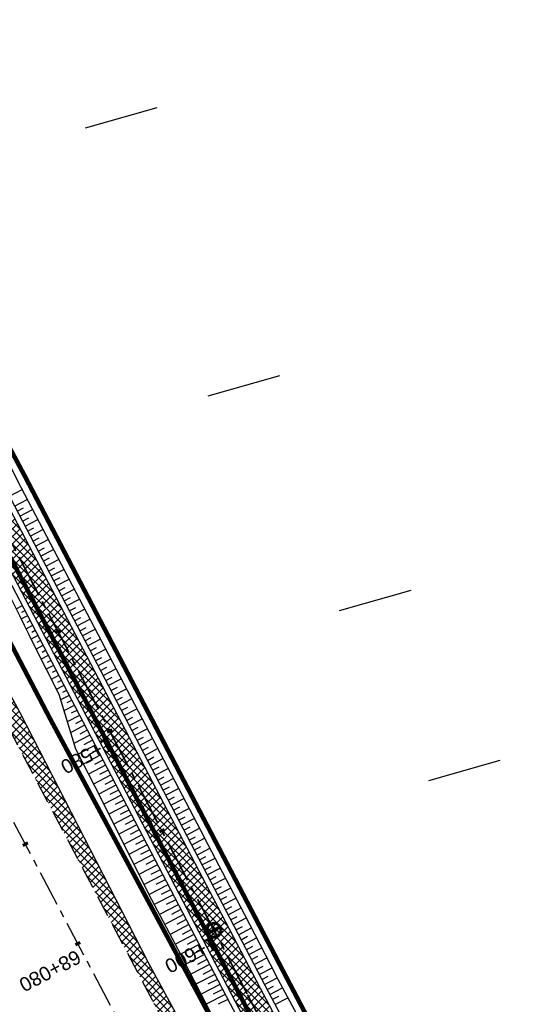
# Model space of a CAD drawing. Header units: metres. Extents: x 7529682 to 7533751, y 5721195 to 5727842.
# Tile 168 of 210: x 7530448 to 7530492, y 5726377 to 5726465. Entities that reach past the tile are written whole.
import ezdxf

# ---------------------------------------------------------------- set-up
doc = ezdxf.new("R2010")
doc.units = ezdxf.units.M
for name, pattern in [('817-dzialki-09-05-04$0$HIDDEN', [0.375, 0.25, -0.125]), ('ACAD_ISO05W100', [33, 24, -3, 0, -3, 0, -3]), ('CENTER', [50.8, 31.75, -6.35, 6.35, -6.35]), ('CENTER2', [28.575, 19.05, -3.175, 3.175, -3.175]), ('HIDDEN', [9.525, 6.35, -3.175])]:
    doc.linetypes.add(name, pattern=pattern)
for name, color, linetype in [('C-DROGI-SYTUACJA', 7, 'Continuous'), ('C-DROGI-SYTUACJA-ETYKIETY', 7, 'Continuous'), ('D-hatch-pobocza', 131, 'Continuous'), ('D-pobocza', 60, 'Continuous'), ('D-rowy', 160, 'Continuous'), ('D-skarpa', 2, 'Continuous'), ('D-skarpa-kreskowanie', 2, 'Continuous')]:
    doc.layers.add(name, color=color, linetype=linetype)
for name, color, linetype, lineweight, true_color in [('D-ewidencja-numery', 7, 'Continuous', 50, 0x40ff00), ('D-hatch-ciag-pieszo-rowerowy', 7, 'Continuous', 13, 0xff9f80), ('D-LR-etap-III', 7, '817-dzialki-09-05-04$0$HIDDEN', 50, 0x00008f), ('D-podzialy-dzialek-Kobior', 7, 'Continuous', 30, 0xff0040)]:
    doc.layers.add(name, color=color, linetype=linetype, lineweight=lineweight, true_color=true_color)
for name, color, linetype, lineweight in [('D-krawędzie', 3, 'Continuous', 30), ('D-obrzeża', 2, 'Continuous', 30), ('D-oś', 10, 'CENTER', 30), ('D-pas-drogowy', 7, 'ACAD_ISO05W100', 50)]:
    doc.layers.add(name, color=color, linetype=linetype, lineweight=lineweight)
doc.layers.add('poprzeczki', color=7, linetype='Continuous', true_color=0x0000c7)
doc.styles.get("Standard").update_dxf_attribs({"font": 'arial.ttf'})
pattern_1 = [(45, (0, 0), (-0.33675960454, 0.33675960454), []), (135, (0, 0), (-0.33675960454, -0.33675960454), [])]

# ---------------------------------------------------------------- blocks, each defined once
blk = doc.blocks.new('AeccTickLine')
at = {"color": 0, "linetype": 'ByBlock', "lineweight": -2}
blk.add_line((0, 1), (0, -1), dxfattribs=at)
blk = doc.blocks.new('kilometraz')
at = {"linetype": 'ByBlock', "lineweight": -2}
blk.add_hatch(color=0, dxfattribs=at).paths.add_polyline_path([(0, -0.28125, 0.41421356), (0.28125, 0, 0.41421356), (0, 0.28125)])
at = {"color": 0, "linetype": 'ByBlock', "lineweight": -2}
blk.add_line((0, 0.28125), (0, -0.28125), dxfattribs=at)
blk.add_circle((0, 0), 0.28125, dxfattribs=at)

msp = doc.modelspace()

# ---------------------------------------------------------------- hatches: boundary and pattern name
at = {"layer": 'D-hatch-ciag-pieszo-rowerowy'}
h = msp.add_hatch(dxfattribs=at)
h.set_pattern_fill('ANSI37', color=256, scale=0.15, style=0)
h.set_pattern_definition(pattern_1)
h.paths.add_polyline_path([(7530404.057, 5726502.584), (7530380.911, 5726546.861), (7530371.746, 5726564.106), (7530368.841, 5726564.244), (7530378.7, 5726545.696), (7530401.842, 5726501.425), (7530423.333, 5726460.444), (7530443.712, 5726421.565), (7530466.681, 5726377.574), (7530482.337, 5726347.963), (7530485.291, 5726347.724), (7530468.894, 5726378.737), (7530445.927, 5726422.724), (7530425.547, 5726461.605)])
at = {"layer": 'D-hatch-pobocza'}
h = msp.add_hatch(dxfattribs=at)
h.set_pattern_fill('ANSI37', color=256, scale=0.15, style=0)
h.set_pattern_definition(pattern_1)
h.paths.add_polyline_path([(7530484.05, 5726334.34), (7530471.92, 5726357.11), (7530458.95, 5726381.07), (7530447.57, 5726403.23), (7530435.55, 5726425.46), (7530424.34, 5726446.96), (7530408.22, 5726477.68), (7530396.72, 5726499.26), (7530381.74, 5726527.87), (7530371.44, 5726547.5), (7530359.58, 5726569.81), (7530349.42, 5726588.72), (7530332.29, 5726621.37), (7530323.72, 5726638.05), (7530306.54, 5726670.82), (7530298.56, 5726686.33), (7530287.26, 5726707.54), (7530284.291, 5726713.261), (7530282.67, 5726712.404), (7530284.501, 5726708.94), (7530291.376, 5726695.94), (7530296.046, 5726687.107), (7530304.464, 5726671.187), (7530316.604, 5726648.181), (7530333.058, 5726617.014), (7530350.004, 5726585.006), (7530367.258, 5726552.316), (7530385.763, 5726517.235), (7530404.054, 5726482.546), (7530421.087, 5726450.182), (7530442.442, 5726409.661), (7530463.421, 5726369.85), (7530489.269, 5726320.828), (7530506.412, 5726288.291), (7530524.315, 5726254.784), (7530540.549, 5726224.891), (7530548.273, 5726210.669), (7530551.697, 5726207.035), (7530543.21, 5726222.9), (7530538.34, 5726232.11), (7530533.7, 5726240.35), (7530511.95, 5726280.97), (7530499.24, 5726305.31)])

# ---------------------------------------------------------------- linework, layer by layer
at = {"layer": 'C-DROGI-SYTUACJA', "color": 10, "linetype": 'CENTER2', "lineweight": 35, "ltscale": 0.2}
msp.add_lwpolyline([(7530402.949, 5726502.005), (7530424.44, 5726461.025), (7530444.82, 5726422.144), (7530467.787, 5726378.156), (7530487.261, 5726341.324), (7530506.418, 5726305.122), (7530526.989, 5726265.744)], dxfattribs=at)
at = {"layer": 'D-ewidencja-numery', "color": 12, "ltscale": 15, "true_color": 0xc70000}
msp.add_lwpolyline([(7530406.018, 5726503.606), (7530427.465, 5726462.62), (7530447.928, 5726424.388), (7530471.127, 5726379.921), (7530490.501, 5726343.033), (7530509.499, 5726306.733), (7530529.89, 5726267.244), (7530543.852, 5726238.99), (7530554.809, 5726218.944), (7530559.027, 5726212.223), (7530563.061, 5726206.41), (7530566.934, 5726200.464), (7530569.771, 5726194.902), (7530571.473, 5726191.282), (7530572.839, 5726188.025), (7530575.295, 5726182.035), (7530579.737, 5726173.306), (7530583.3, 5726167.41), (7530583.3, 5726167.41), (7530583.3, 5726167.41)], dxfattribs=at)
at = {"layer": 'D-krawędzie', "linetype": 'HIDDEN', "ltscale": 0.3}
msp.add_lwpolyline([(7530276.009, 5726725.598), (7530279.7, 5726718.02), (7530284.501, 5726708.94), (7530291.376, 5726695.94), (7530296.046, 5726687.107), (7530304.464, 5726671.187), (7530316.604, 5726648.181), (7530333.058, 5726617.014), (7530350.004, 5726585.006), (7530367.258, 5726552.316), (7530385.763, 5726517.235), (7530404.054, 5726482.546), (7530421.087, 5726450.182), (7530442.442, 5726409.661), (7530463.421, 5726369.85), (7530489.269, 5726320.828), (7530506.412, 5726288.291), (7530524.315, 5726254.784), (7530540.549, 5726224.891), (7530548.24, 5726210.73)], dxfattribs=at)
at = {"layer": 'D-LR-etap-III', "ltscale": 10, "flags": 128}
msp.add_lwpolyline([(7531750.474, 5723895.103, 0.4, 0.4, 0), (7531750.505, 5723895.13, 0.4, 0.4, 0), (7531682.71, 5724022.92, 0.4, 0.4, 0), (7531619.177, 5724147.204, 0.4, 0.4, 0), (7531592.309, 5724198.489, 0.4, 0.4, 0), (7531553.264, 5724272.919, 0.4, 0.4, 0), (7531504.02, 5724366.79, 0.4, 0.4, 0), (7531482.09, 5724407.62, 0.4, 0.4, 0), (7531412.35, 5724541.183, 0.4, 0.4, 0), (7531388.464, 5724586.93, 0.4, 0.4, 0), (7531345.12, 5724669.94, 0.4, 0.4, 0), (7531127.66, 5725081.67, 0.4, 0.4, 0), (7531059.253, 5725211.041, 0.4, 0.4, 0), (7531008.007, 5725307.954, 0.4, 0.4, 0), (7530964.182, 5725390.836, 0.4, 0.4, 0), (7530914.557, 5725484.684, 0.4, 0.4, 0), (7530865.243, 5725577.494, 0.4, 0.4, 0), (7530840.085, 5725624.059, 0.4, 0.4, 0), (7530802.56, 5725694.925, 0.4, 0.4, 0), (7530755.54, 5725787.51, 0.4, 0.4, 0), (7530708.718, 5725876.303, 0.4, 0.4, 0), (7530695.12, 5725902.09, 0.4, 0.4, 0), (7530642.914, 5726001.078, 0.4, 0.4, 0), (7530634.935, 5726016.147, 0.4, 0.4, 0), (7530610.82, 5726061.93, 0.4, 0.4, 0), (7530610.82, 5726061.93, 0.4, 0.4, 0), (7530607.21, 5726063.51, 0.4, 0.4, 0), (7530597.42, 5726080.68, 0.4, 0.4, 0), (7530591.16, 5726088.44, 0.4, 0.4, 0), (7530581.28, 5726107.21, 0.4, 0.4, 0), (7530571.29, 5726130.56, 0.4, 0.4, 0), (7530549.555, 5726171.527, 0.4, 0.4, 0), (7530531.014, 5726206.474, 0.4, 0.4, 0), (7530516.461, 5726236.017, 0.4, 0.4, 0), (7530500.799, 5726266.141, 0.4, 0.4, 0), (7530491.35, 5726283.94, 0.4, 0.4, 0), (7530482.4, 5726303.41, 0.4, 0.4, 0), (7530482.4, 5726303.41, 0.4, 0.4, 0), (7530450.41, 5726357.28, 0.4, 0.4, 0), (7530397.759, 5726458.5, 0.4, 0.4, 0), (7530334.708, 5726583.665, 0.4, 0.4, 0), (7530303.939, 5726645.168, 0.4, 0.4, 0), (7530300.51, 5726651.778, 0.4, 0.4, 0), (7530289.214, 5726671.967, 0.4, 0.4, 0), (7530281.54, 5726685.57, 0.4, 0.4, 0), (7530261.371, 5726724.163, 0.4, 0.4, 0), (7530254.03, 5726738.21, 0.4, 0.4, 0), (7530197.22, 5726845.06, 0.4, 0.4, 0), (7530194.71, 5726849.15, 0.4, 0.4, 0), (7530195.92, 5726850.75, 0.4, 0.4, 0), (7530170.547, 5726892.961, 0.4, 0.4, 0), (7530143.175, 5726945.066, 0.4, 0.4, 0), (7530105.06, 5727018.32, 0.4, 0.4, 0), (7530100.06, 5727027.16, 0.4, 0.4, 0), (7530062.319, 5727099.625, 0.4, 0.4, 0), (7530015.379, 5727189.42, 0.4, 0.4, 0), (7529983.208, 5727250.207, 0.4, 0.4, 0), (7529953.284, 5727306.747, 0.4, 0.4, 0), (7529900.671, 5727406.159, 0.4, 0.4, 0), (7529890.63, 5727425.131, 0.4, 0.4, 0), (7529875.155, 5727454.426, 0.4, 0.4, 0), (7529857.56, 5727487.787, 0.4, 0.4, 0), (7529835.194, 5727530.193, 0.4, 0.4, 0), (7529811.741, 5727574.662, 0.4, 0.4, 0), (7529792.102, 5727611.923, 0.4, 0.4, 0), (7529768.066, 5727657.47, 0.4, 0.4, 0), (7529755.211, 5727682.131, 0.4, 0.4, 0), (7529753.31, 5727681.13, 0.4, 0.4, 0), (7529739.21, 5727707.77, 0.4, 0.4, 0), (7529735.395, 5727711.252, 0.4, 0.4, 0), (7529725.42, 5727730.2, 0.4, 0.4, 0), (7529723.55, 5727729.88, 0.4, 0.4, 0), (7529695.567, 5727782.932, 0.4, 0.4, 0), (7529717.68, 5727794.024, 0.4, 0.4, 0), (7529736.275, 5727758.647, 0.4, 0.4, 0), (7529736.275, 5727758.647, 0.4, 0.4, 0), (7529744.511, 5727750.406, 0.4, 0.4, 0), (7529744.511, 5727750.406, 0.4, 0.4, 0), (7529750.283, 5727738.55, 0.4, 0.4, 0), (7529777.109, 5727687.569, 0.4, 0.4, 0), (7529796.515, 5727651.33, 0.4, 0.4, 0), (7529814.938, 5727616.793, 0.4, 0.4, 0), (7529839.007, 5727572.304, 0.4, 0.4, 0), (7529860.618, 5727532.509, 0.4, 0.4, 0), (7529882.349, 5727491.504, 0.4, 0.4, 0), (7529904.865, 5727449.096, 0.4, 0.4, 0), (7529920.747, 5727418.885, 0.4, 0.4, 0), (7529946.677, 5727368.547, 0.4, 0.4, 0), (7529972.025, 5727320.573, 0.4, 0.4, 0), (7529987.74, 5727290.153, 0.4, 0.4, 0), (7529996.497, 5727273.662, 0.4, 0.4, 0), (7530017.541, 5727234.203, 0.4, 0.4, 0), (7530033.054, 5727204.864, 0.4, 0.4, 0), (7530051.623, 5727170.223, 0.4, 0.4, 0), (7530069.277, 5727137.016, 0.4, 0.4, 0), (7530089.385, 5727097.534, 0.4, 0.4, 0), (7530109.713, 5727060.747, 0.4, 0.4, 0), (7530136.77, 5727011.64, 0.4, 0.4, 0), (7530162.447, 5726962.744, 0.4, 0.4, 0), (7530187.674, 5726916.992, 0.4, 0.4, 0), (7530207.821, 5726879.335, 0.4, 0.4, 0), (7530230.626, 5726834.519, 0.4, 0.4, 0), (7530262.288, 5726776.618, 0.4, 0.4, 0), (7530277.51, 5726760.213, 0.4, 0.4, 0), (7530286.037, 5726744.107, 0.4, 0.4, 0), (7530288.097, 5726735.884, 0.4, 0.4, 0), (7530290.394, 5726725.047, 0.4, 0.4, 0), (7530296.177, 5726713.583, 0.4, 0.4, 0), (7530302.726, 5726701.182, 0.4, 0.4, 0), (7530325.685, 5726657.466, 0.4, 0.4, 0), (7530343.244, 5726623.649, 0.4, 0.4, 0), (7530360.23, 5726591.747, 0.4, 0.4, 0), (7530383.209, 5726548.059, 0.4, 0.4, 0), (7530406.018, 5726503.606, 0.4, 0.4, 0), (7530427.465, 5726462.62, 0.4, 0.4, 0), (7530447.928, 5726424.388, 0.4, 0.4, 0), (7530471.127, 5726379.921, 0.4, 0.4, 0), (7530490.501, 5726343.033, 0.4, 0.4, 0), (7530509.499, 5726306.733, 0.4, 0.4, 0), (7530529.89, 5726267.244, 0.4, 0.4, 0), (7530543.852, 5726238.99, 0.4, 0.4, 0), (7530554.809, 5726218.944, 0.4, 0.4, 0), (7530559.027, 5726212.223, 0.4, 0.4, 0), (7530563.061, 5726206.41, 0.4, 0.4, 0), (7530566.934, 5726200.464, 0.4, 0.4, 0), (7530569.771, 5726194.902, 0.4, 0.4, 0), (7530571.473, 5726191.282, 0.4, 0.4, 0), (7530572.839, 5726188.025, 0.4, 0.4, 0), (7530575.295, 5726182.035, 0.4, 0.4, 0), (7530579.737, 5726173.306, 0.4, 0.4, 0), (7530583.3, 5726167.41, 0.4, 0.4, 0), (7530593.4, 5726163.33, 0.4, 0.4, 0), (7530598.618, 5726155.264, 0.4, 0.4, 0), (7530608.258, 5726140.497, 0.4, 0.4, 0), (7530603.27, 5726136.83, 0.4, 0.4, 0), (7530606.53, 5726131.84, 0.4, 0.4, 0), (7530604.239, 5726124.217, 0.4, 0.4, 0), (7530605.847, 5726121.63, 0.4, 0.4, 0), (7530608.972, 5726116.164, 0.4, 0.4, 0), (7530618.114, 5726097.791, 0.4, 0.4, 0), (7530651.213, 5726034.96, 0.4, 0.4, 0), (7530670.244, 5725998.611, 0.4, 0.4, 0), (7530698.075, 5725945.953, 0.4, 0.4, 0), (7530716.506, 5725911.305, 0.4, 0.4, 0), (7530735.223, 5725875.667, 0.4, 0.4, 0), (7530752.504, 5725842.155, 0.4, 0.4, 0), (7530778.311, 5725793.501, 0.4, 0.4, 0), (7530797.5, 5725756.382, 0.4, 0.4, 0), (7530812.519, 5725728.289, 0.4, 0.4, 0), (7530820.039, 5725713.16, 0.4, 0.4, 0), (7530822.422, 5725710.194, 0.4, 0.4, 0), (7530833.155, 5725688.801, 0.4, 0.4, 0), (7530849.629, 5725656.159, 0.4, 0.4, 0), (7530867.983, 5725621.964, 0.4, 0.4, 0), (7530872.63, 5725612.888, 0.4, 0.4, 0), (7530880.354, 5725597.595, 0.4, 0.4, 0), (7530883.839, 5725593.389, 0.4, 0.4, 0), (7530891.782, 5725587.763, 0.4, 0.4, 0), (7530895.039, 5725584.281, 0.4, 0.4, 0), (7530897.034, 5725580.941, 0.4, 0.4, 0), (7530900.952, 5725579.946, 0.4, 0.4, 0), (7530904.81, 5725571.977, 0.4, 0.4, 0), (7530903.682, 5725568.566, 0.4, 0.4, 0), (7530908.901, 5725558.845, 0.4, 0.4, 0), (7530910.252, 5725545.672, 0.4, 0.4, 0), (7530912.873, 5725538.646, 0.4, 0.4, 0), (7530945.278, 5725478.464, 0.4, 0.4, 0), (7530959.692, 5725450.246, 0.4, 0.4, 0), (7531002.827, 5725368.192, 0.4, 0.4, 0), (7531044.704, 5725290.314, 0.4, 0.4, 0), (7531064.099, 5725253.213, 0.4, 0.4, 0), (7531083.01, 5725216.678, 0.4, 0.4, 0), (7531113.013, 5725158.466, 0.4, 0.4, 0), (7531137.364, 5725113.071, 0.4, 0.4, 0), (7531150.831, 5725086.712, 0.4, 0.4, 0), (7531159.746, 5725076.641, 0.4, 0.4, 0), (7531166.31, 5725074.58, 0.4, 0.4, 0), (7531172.29, 5725062.58, 0.4, 0.4, 0), (7531170.59, 5725055.606, 0.4, 0.4, 0), (7531173.733, 5725044.081, 0.4, 0.4, 0), (7531215.342, 5724964.86, 0.4, 0.4, 0), (7531238.054, 5724921.685, 0.4, 0.4, 0), (7531262.39, 5724875.283, 0.4, 0.4, 0), (7531295.587, 5724811.266, 0.4, 0.4, 0), (7531348.488, 5724712.363, 0.4, 0.4, 0), (7531363.741, 5724682.684, 0.4, 0.4, 0), (7531366.987, 5724675.865, 0.4, 0.4, 0), (7531382.541, 5724646.111, 0.4, 0.4, 0), (7531401.299, 5724610.875, 0.4, 0.4, 0), (7531428.965, 5724558.862, 0.4, 0.4, 0), (7531449.111, 5724520.398, 0.4, 0.4, 0), (7531477.293, 5724465.831, 0.4, 0.4, 0), (7531500.996, 5724421.113, 0.4, 0.4, 0), (7531512.122, 5724400.549, 0.4, 0.4, 0), (7531513.782, 5724396.757, 0.4, 0.4, 0), (7531526.32, 5724379.39, 0.4, 0.4, 0), (7531566.784, 5724302.736, 0.4, 0.4, 0), (7531612.277, 5724225.61, 0.4, 0.4, 0), (7531620.493, 5724210.548, 0.4, 0.4, 0), (7531631.578, 5724196.258, 0.4, 0.4, 0), (7531653.484, 5724152.434, 0.4, 0.4, 0), (7531661.151, 5724128.494, 0.4, 0.4, 0), (7531673.881, 5724101.186, 0.4, 0.4, 0), (7531684.691, 5724081.184, 0.4, 0.4, 0), (7531699.212, 5724051.17, 0.4, 0.4, 0), (7531704.034, 5724040.584, 0.4, 0.4, 0), (7531704.034, 5724040.584, 0.4, 0.4, 0), (7531703.913, 5724037.17, 0.4, 0.4, 0), (7531736.42, 5723969.232, 0.4, 0.4, 0), (7531738.285, 5723967.699, 0.4, 0.4, 0), (7531742.181, 5723962.346, 0.4, 0.4, 0), (7531744.286, 5723958.616, 0.4, 0.4, 0), (7531755.393, 5723944.193, 0.4, 0.4, 0), (7531758.69, 5723936.76, 0.4, 0.4, 0), (7531780.08, 5723929.25, 0.4, 0.4, 0), (7531792.612, 5723906.338, 0.4, 0.4, 0), (7531792.612, 5723906.338, 0.4, 0.4, 0), (7531756.962, 5723883.055, 0.4, 0.4, 0), (7531750.46, 5723895.13, 0.4, 0.4, 0), (7531750.46, 5723895.13, 0, 0, 0)], format="xyseb", dxfattribs=at)
at = {"layer": 'D-obrzeża'}
for points in [[(7530404.057, 5726502.584), (7530425.547, 5726461.605), (7530445.927, 5726422.724), (7530468.894, 5726378.737), (7530488.366, 5726341.909), (7530507.524, 5726305.704), (7530528.099, 5726266.319), (7530543.028, 5726237.223), (7530553.837, 5726217.27, 0.020438), (7530555.511, 5726214.462), (7530563.158, 5726202.745, -0.024166), (7530565.111, 5726199.411), (7530568.325, 5726193.262, -0.021495), (7530570.15, 5726189.371), (7530573.016, 5726182.508, 0.022535), (7530574.938, 5726178.434), (7530582.467, 5726164.173, 0.144123), (7530586.407, 5726160.127), (7530591.402, 5726157.316, -0.143266), (7530593.364, 5726155.308), (7530594.228, 5726153.684)], [(7530401.842, 5726501.425), (7530423.333, 5726460.444), (7530443.712, 5726421.565), (7530466.681, 5726377.574), (7530486.156, 5726340.739), (7530505.312, 5726304.54), (7530525.878, 5726265.169), (7530540.816, 5726236.057), (7530551.688, 5726215.99, 0.020438), (7530553.361, 5726213.182), (7530560.998, 5726201.48, -0.024166), (7530562.951, 5726198.146), (7530566.06, 5726192.199, -0.021495), (7530567.884, 5726188.309), (7530570.753, 5726181.44, 0.022535), (7530572.675, 5726177.366), (7530580.714, 5726162.138, 0.101584), (7530584.546, 5726157.479), (7530584.686, 5726157.365, -0.100735), (7530588.495, 5726152.75), (7530588.874, 5726152.037)]]:
    msp.add_lwpolyline(points, format="xyb", dxfattribs=at)
at = {"layer": 'D-oś', "ltscale": 0.1}
msp.add_lwpolyline([(7530594.845, 5726110.895), (7530540.21, 5726214.45), (7530503.32, 5726286.651), (7530486.173, 5726319.196), (7530460.325, 5726368.218), (7530439.346, 5726408.03), (7530417.989, 5726448.552), (7530400.958, 5726480.914), (7530382.667, 5726515.602), (7530364.162, 5726550.682), (7530346.91, 5726583.371), (7530329.964, 5726615.378), (7530313.508, 5726646.548), (7530301.37, 5726669.551), (7530292.952, 5726685.471), (7530288.281, 5726694.304), (7530281.407, 5726707.304), (7530276.579, 5726716.435)], dxfattribs=at)
at = {"layer": 'D-pas-drogowy', "ltscale": 0.2, "flags": 128}
msp.add_lwpolyline([(7531633.019, 5724182.834, 0.4, 0.4, 0), (7531617.559, 5724211.608, 0.4, 0.4, 0), (7531566.784, 5724302.736, 0.4, 0.4, 0), (7531538.419, 5724356.47, 0.4, 0.4, 0), (7531526.32, 5724379.39, 0.4, 0.4, 0), (7531516.102, 5724393.607, 0.4, 0.4, 0.001485), (7531513.78, 5724396.838, 0.4, 0.4, 0), (7531501.87, 5724413.41, 0.4, 0.4, 0), (7531474.926, 5724464.508, 0.4, 0.4, 0), (7531446.2, 5724518.992, 0.4, 0.4, 0), (7531424.962, 5724559.262, 0.4, 0.4, 0), (7531398.444, 5724609.566, 0.4, 0.4, 0), (7531379.647, 5724645.216, 0.4, 0.4, 0), (7531365.23, 5724672.56, 0.4, 0.4, 0), (7531341.306, 5724717.915, 0.4, 0.4, 0), (7531312.9, 5724771.789, 0.4, 0.4, 0), (7531292.591, 5724810.307, 0.4, 0.4, 0), (7531259.392, 5724873.271, 0.4, 0.4, 0), (7531233.74, 5724921.923, 0.4, 0.4, 0), (7531203.073, 5724980.092, 0.4, 0.4, 0), (7531173.471, 5725036.225, 0.4, 0.4, 0), (7531168.27, 5725046.09, 0.4, 0.4, 0), (7531172.29, 5725062.58, 0.4, 0.4, 0), (7531166.31, 5725074.58, 0.4, 0.4, 0), (7531150.32, 5725079.6, 0.4, 0.4, 0), (7531141.5, 5725096.43, 0.4, 0.4, 0), (7531109.312, 5725157.814, 0.4, 0.4, 0), (7531086.641, 5725201.048, 0.4, 0.4, 0), (7531059.198, 5725253.384, 0.4, 0.4, 0), (7531028.207, 5725312.489, 0.4, 0.4, 0), (7530999.105, 5725367.99, 0.4, 0.4, 0), (7530956.248, 5725449.725, 0.4, 0.4, 0), (7530924.398, 5725510.464, 0.4, 0.4, 0), (7530897.51, 5725561.74, 0.4, 0.4, 0), (7530894.46, 5725566.14, 0.4, 0.4, 0), (7530892.16, 5725570.49, 0.4, 0.4, 0), (7530869.363, 5725613.307, 0.4, 0.4, 0), (7530861.694, 5725627.705, 0.4, 0.4, 0), (7530852.74, 5725644.52, 0.4, 0.4, 0), (7530831.51, 5725684.2, 0.4, 0.4, 0), (7530811.13, 5725722.52, 0.4, 0.4, 0), (7530792.348, 5725757.941, 0.4, 0.4, 0), (7530768.03, 5725803.8, 0.4, 0.4, 0), (7530748.769, 5725840.179, 0.4, 0.4, 0), (7530727.7, 5725879.97, 0.4, 0.4, 0), (7530712.098, 5725909.545, 0.4, 0.4, 0), (7530693.644, 5725944.645, 0.4, 0.4, 0), (7530665.702, 5725997.539, 0.4, 0.4, 0), (7530641.76, 5726042.88, 0.4, 0.4, 0), (7530616.5, 5726091.48, 0.4, 0.4, 0), (7530604.628, 5726114.32, 0.4, 0.4, -0.007763), (7530602.5, 5726118.43, 0.4, 0.4, 0), (7530603.992, 5726123.395, 0.4, 0.4, 0), (7530606.53, 5726131.84, 0.4, 0.4, 0), (7530603.27, 5726136.83, 0.4, 0.4, 0), (7530593.776, 5726151.369, 0.4, 0.4, 0), (7530590.203, 5726156.84, 0.4, 0.4, 0), (7530583.3, 5726167.41, 0.4, 0.4, 0), (7530580.578, 5726170.428, 0.4, 0.4, 0), (7530575.85, 5726175.67, 0.4, 0.4, 0), (7530569.01, 5726186.66, 0.4, 0.4, 0), (7530562.555, 5726199.189, 0.4, 0.4, 0), (7530555.67, 5726211.39, 0.4, 0.4, 0), (7530548.29, 5726224.23, 0.4, 0.4, 0), (7530540.58, 5726237.71, 0.4, 0.4, 0), (7530532.68, 5726252.65, 0.4, 0.4, 0), (7530524.06, 5726269.35, 0.4, 0.4, 0), (7530502.82, 5726309.91, 0.4, 0.4, 0), (7530488.83, 5726336.63, 0.4, 0.4, 0), (7530466.03, 5726380.16, 0.4, 0.4, 0), (7530438.47, 5726432.77, 0.4, 0.4, 0), (7530424.53, 5726459.09, 0.4, 0.4, 0), (7530401.63, 5726502.97, 0.4, 0.4, 0), (7530383.38, 5726538.06, 0.4, 0.4, 0), (7530353.97, 5726593.52, 0.4, 0.4, 0), (7530338.47, 5726622.74, 0.4, 0.4, 0), (7530322.01, 5726653.88, 0.4, 0.4, 0), (7530297.54, 5726700.33, 0.4, 0.4, 0), (7530287.38, 5726719.6, 0.4, 0.4, 0), (7530285.95, 5726722.316, 0.4, 0.4, 0), (7530280.26, 5726733.12, 0.4, 0.4, 0), (7530266.73, 5726758.74, 0.4, 0.4, 0), (7530260.42, 5726770.47, 0.4, 0.4, 0), (7530253.25, 5726783.82, 0.4, 0.4, 0), (7530244.95, 5726799.33, 0.4, 0.4, 0), (7530239.39, 5726808.49, 0.4, 0.4, 0), (7530238.29, 5726807.9, 0.4, 0.4, 0), (7530218.11, 5726850.67, 0.4, 0.4, 0), (7530175.907, 5726928.168, 0.4, 0.4, 0), (7530096.68, 5727076.15, 0.4, 0.4, 0), (7530094.68, 5727079.89, 0.4, 0.4, 0), (7530064.597, 5727135.523, 0.4, 0.4, 0), (7530046.731, 5727168.892, 0.4, 0.4, 0), (7530025.803, 5727208.461, 0.4, 0.4, 0), (7530012.847, 5727232.979, 0.4, 0.4, 0), (7529994.15, 5727268.45, 0.4, 0.4, 0), (7529981.671, 5727291.93, 0.4, 0.4, 0), (7529949.89, 5727351.73, 0.4, 0.4, 0), (7529924.75, 5727399.03, 0.4, 0.4, 0), (7529915.516, 5727417.1, 0.4, 0.4, 0), (7529885.83, 5727475.19, 0.4, 0.4, 0), (7529862.56, 5727519.97, 0.4, 0.4, 0), (7529852.985, 5727538.191, 0.4, 0.4, 0), (7529836.513, 5727569.511, 0.4, 0.4, 0), (7529815.369, 5727609.141, 0.4, 0.4, 0), (7529792.795, 5727651.247, 0.4, 0.4, 0), (7529774.199, 5727685.858, 0.4, 0.4, 0), (7529746.966, 5727736.059, 0.4, 0.4, 0), (7529733.92, 5727757.62, 0.4, 0.4, 0), (7529708.607, 5727806.389, 0.4, 0.4, 0), (7529688.492, 5727796.345, 0.4, 0.4, 0), (7529723.55, 5727729.88, 0.4, 0.4, 0), (7529725.42, 5727730.2, 0.4, 0.4, 0), (7529735.38, 5727711.28, 0.4, 0.4, 0), (7529739.21, 5727707.77, 0.4, 0.4, 0), (7529753.31, 5727681.13, 0.4, 0.4, 0), (7529755.178, 5727682.114, 0.4, 0.4, 0), (7529792.102, 5727611.923, 0.4, 0.4, 0), (7529811.741, 5727574.662, 0.4, 0.4, 0), (7529835.194, 5727530.193, 0.4, 0.4, 0), (7529857.56, 5727487.787, 0.4, 0.4, 0), (7529875.155, 5727454.426, 0.4, 0.4, 0), (7529890.63, 5727425.131, 0.4, 0.4, 0), (7529900.671, 5727406.159, 0.4, 0.4, 0), (7529953.284, 5727306.747, 0.4, 0.4, 0), (7529983.208, 5727250.207, 0.4, 0.4, 0), (7530015.379, 5727189.42, 0.4, 0.4, 0), (7530062.319, 5727099.625, 0.4, 0.4, 0), (7530100.06, 5727027.16, 0.4, 0.4, 0), (7530105.06, 5727018.32, 0.4, 0.4, 0), (7530143.175, 5726945.066, 0.4, 0.4, 0), (7530170.547, 5726892.961, 0.4, 0.4, 0), (7530195.92, 5726850.75, 0.4, 0.4, 0), (7530194.71, 5726849.15, 0.4, 0.4, 0), (7530197.22, 5726845.06, 0.4, 0.4, 0), (7530254.03, 5726738.21, 0.4, 0.4, 0), (7530261.371, 5726724.163, 0.4, 0.4, 0), (7530281.54, 5726685.57, 0.4, 0.4, 0), (7530289.214, 5726671.967, 0.4, 0.4, 0), (7530300.51, 5726651.778, 0.4, 0.4, 0), (7530303.939, 5726645.168, 0.4, 0.4, 0), (7530334.708, 5726583.665, 0.4, 0.4, 0), (7530397.759, 5726458.5, 0.4, 0.4, 0), (7530450.41, 5726357.28, 0.4, 0.4, 0), (7530482.4, 5726303.41, 0.4, 0.4, 0), (7530483.688, 5726301.003, 0.4, 0.4, 0), (7530491.35, 5726283.94, 0.4, 0.4, 0), (7530512.67, 5726243.78, 0.4, 0.4, 0), (7530529.43, 5726209.46, 0.4, 0.4, 0), (7530571.29, 5726130.56, 0.4, 0.4, 0), (7530581.28, 5726107.21, 0.4, 0.4, 0), (7530591.16, 5726088.44, 0.4, 0.4, 0), (7530597.42, 5726080.68, 0.4, 0.4, 0), (7530607.21, 5726063.51, 0.4, 0.4, 0), (7530610.82, 5726061.93, 0.4, 0.4, 0), (7530634.935, 5726016.147, 0.4, 0.4, 0), (7530642.914, 5726001.078, 0.4, 0.4, 0), (7530695.12, 5725902.09, 0.4, 0.4, 0), (7530708.718, 5725876.303, 0.4, 0.4, 0), (7530755.54, 5725787.51, 0.4, 0.4, 0), (7530802.56, 5725694.925, 0.4, 0.4, 0), (7530840.085, 5725624.059, 0.4, 0.4, 0), (7530865.243, 5725577.494, 0.4, 0.4, 0), (7530914.557, 5725484.684, 0.4, 0.4, 0), (7530964.182, 5725390.836, 0.4, 0.4, 0), (7531008.007, 5725307.954, 0.4, 0.4, 0), (7531059.253, 5725211.041, 0.4, 0.4, 0), (7531127.66, 5725081.67, 0.4, 0.4, 0), (7531345.12, 5724669.94, 0.4, 0.4, 0), (7531388.464, 5724586.93, 0.4, 0.4, 0), (7531412.35, 5724541.183, 0.4, 0.4, 0), (7531482.09, 5724407.62, 0.4, 0.4, 0), (7531504.02, 5724366.79, 0.4, 0.4, 0), (7531519.374, 5724337.52, 0.4, 0.4, 0), (7531563.749, 5724252.932, 0.4, 0.4, 0), (7531602.175, 5724179.681, 0.4, 0.4, 0), (7531619.177, 5724147.204, 0.4, 0.4, 0), (7531625.038, 5724135.635, 0.4, 0.4, 0), (7531656.796, 5724073.316, 0.4, 0.4, 0), (7531675.12, 5724037.36, 0.4, 0.4, 0), (7531682.71, 5724022.92, 0.4, 0.4, 0), (7531705.565, 5723979.811, 0.4, 0.4, 0), (7531736.606, 5723921.262, 0.4, 0.4, 0), (7531750.46, 5723895.13, 0.4, 0.4, 0), (7531740.77, 5723886.56, 0.4, 0.4, 0), (7531732.86, 5723885, 0.4, 0.4, 0), (7531722.18, 5723887.77, 0.4, 0.4, 0), (7531729.87, 5723862.17, 0.4, 0.4, 0), (7531742.92, 5723861.93, 0.4, 0.4, 0), (7531763.71, 5723859.52, 0.4, 0.4, 0), (7531768.42, 5723854.12, 0.4, 0.4, 0), (7531787.42, 5723817.97, 0.4, 0.4, 0), (7531795.57, 5723809.82, 0.4, 0.4, 0), (7531816.347, 5723819.85, 0.4, 0.4, 0), (7531816.347, 5723819.85, 0.4, 0.4, 0), (7531805.06, 5723843.23, 0.4, 0.4, 0), (7531803.61, 5723886.23, 0.4, 0.4, 0), (7531803.61, 5723886.23, 0.4, 0.4, 0), (7531780.08, 5723929.25, 0.4, 0.4, 0), (7531758.69, 5723936.76, 0.4, 0.4, 0), (7531749.359, 5723946.412, 0.4, 0.4, 0), (7531742.71, 5723953.29, 0.4, 0.4, 0), (7531735.177, 5723967.878, 0.4, 0.4, 0), (7531722.37, 5723992.68, 0.4, 0.4, 0), (7531705.042, 5724030.886, 0.4, 0.4, 0), (7531699.47, 5724043.17, 0.4, 0.4, 0), (7531692.69, 5724058.11, 0.4, 0.4, 0), (7531679.672, 5724084.017, 0.4, 0.4, 0), (7531674.55, 5724094.21, 0.4, 0.4, 0), (7531666.633, 5724114.003, 0.4, 0.4, 0), (7531649, 5724153.82, 0.4, 0.4, 0), (7531641.49, 5724149.34, 0.4, 0.4, 0), (7531626.04, 5724179.34, 0.4, 0.4, 0), (7531633.03, 5724182.84, 0, 0, 0)], format="xyseb", dxfattribs=at)
at = {"layer": 'D-pobocza'}
for points in [[(7530324.032, 5726655.814), (7530341.472, 5726622.699), (7530358.39, 5726590.299), (7530381.354, 5726547.095), (7530404.5, 5726502.816), (7530425.99, 5726461.837), (7530446.37, 5726422.955), (7530469.336, 5726378.97), (7530488.808, 5726342.142), (7530507.967, 5726305.936), (7530528.543, 5726266.549), (7530543.47, 5726237.456), (7530554.277, 5726217.509, 0.020438), (7530555.929, 5726214.736), (7530563.577, 5726203.019, -0.024166), (7530565.554, 5726199.643), (7530568.768, 5726193.493, -0.021495), (7530570.611, 5726189.564), (7530573.478, 5726182.701, 0.022535), (7530575.38, 5726178.667), (7530582.909, 5726164.407)], [(7530320.936, 5726654.183), (7530338.372, 5726621.074), (7530355.294, 5726588.668), (7530378.258, 5726545.463), (7530401.399, 5726501.193), (7530422.89, 5726460.212), (7530443.269, 5726421.333), (7530466.238, 5726377.342), (7530485.714, 5726340.506), (7530504.869, 5726304.308), (7530525.434, 5726264.939), (7530540.374, 5726235.824), (7530551.248, 5726215.751, 0.020438), (7530552.942, 5726212.908), (7530560.579, 5726201.207, -0.024166), (7530562.508, 5726197.914), (7530565.617, 5726191.967, -0.021495), (7530567.423, 5726188.116), (7530570.292, 5726181.248, 0.022535), (7530572.232, 5726177.133), (7530572.779, 5726176.098)]]:
    msp.add_lwpolyline(points, format="xyb", dxfattribs=at)
msp.add_lwpolyline([(7530548.273, 5726210.669), (7530551.697, 5726207.035), (7530543.21, 5726222.9), (7530538.34, 5726232.11), (7530533.7, 5726240.35), (7530511.95, 5726280.97), (7530499.24, 5726305.31), (7530484.05, 5726334.34), (7530471.92, 5726357.11), (7530458.95, 5726381.07), (7530447.57, 5726403.23), (7530435.55, 5726425.46), (7530424.34, 5726446.96), (7530408.22, 5726477.68)], dxfattribs=at)
at = {"layer": 'D-podzialy-dzialek-Kobior'}
for points in [[(7530453.369, 5726455.295), (7530459.729, 5726457.095)], [(7530464.286, 5726431.441), (7530470.645, 5726433.241)], [(7530475.961, 5726412.343), (7530482.32, 5726414.143)], [(7530483.896, 5726397.225), (7530490.255, 5726399.025)]]:
    msp.add_lwpolyline(points, dxfattribs=at)
at = {"layer": 'D-rowy', "linetype": 'HIDDEN', "ltscale": 0.1, "const_width": 0.4, "flags": 128}
msp.add_lwpolyline([(7530551.499, 5726212.267), (7530543.597, 5726226.236), (7530531.122, 5726249.92), (7530513.079, 5726284.072), (7530493.258, 5726321.227), (7530474.307, 5726357.907), (7530450.222, 5726402.72), (7530429.968, 5726441.454), (7530407.859, 5726483.738), (7530388.275, 5726520.931), (7530367.428, 5726560.809), (7530342.591, 5726608.109), (7530323.482, 5726644.276), (7530301.727, 5726686.325), (7530278.863, 5726729.805), (7530276.238, 5726736.773), (7530276.238, 5726736.773)], dxfattribs=at)
at = {"layer": 'D-skarpa', "linetype": 'Continuous'}
for points in [[(7530413.717, 5726475.678), (7530420.896, 5726462.506), (7530422.254, 5726459.878), (7530423.117, 5726458.025), (7530425.229, 5726453.487), (7530427.58, 5726449.074), (7530430.017, 5726444.706), (7530432.435, 5726440.328), (7530434.761, 5726435.902), (7530437.071, 5726431.468), (7530439.539, 5726427.116), (7530441.979, 5726422.75, -0.007497), (7530448.743, 5726409.364), (7530450.985, 5726404.894), (7530452.475, 5726400.032), (7530454.773, 5726395.591), (7530456.996, 5726391.111), (7530459.24, 5726386.642), (7530461.586, 5726382.227), (7530464.546, 5726376.463)], [(7530423.043, 5726469.277), (7530426.804, 5726462.265), (7530427.77, 5726460.464), (7530430.133, 5726456.057), (7530432.574, 5726451.692), (7530434.839, 5726447.233), (7530437.225, 5726442.839), (7530439.608, 5726438.443), (7530442.066, 5726434.086), (7530444.398, 5726429.663), (7530446.658, 5726425.202, 0.00053), (7530467.502, 5726385.316), (7530469.794, 5726380.872), (7530470.471, 5726379.557), (7530472.123, 5726376.465)]]:
    msp.add_lwpolyline(points, format="xyb", dxfattribs=at)
at = {"layer": 'D-skarpa-kreskowanie', "linetype": 'Continuous'}
for p, q in [((7530446.604, 5726422.507, 107.721), (7530447.733, 5726423.096, 106.873)), ((7530447.067, 5726421.621, 107.721), (7530448.196, 5726422.21, 106.872)), ((7530447.299, 5726421.178, 107.721), (7530447.863, 5726421.473, 107.296)), ((7530447.53, 5726420.734, 107.721), (7530448.66, 5726421.324, 106.871)), ((7530447.761, 5726420.291, 107.72), (7530448.327, 5726420.586, 107.295)), ((7530447.993, 5726419.848, 107.72), (7530449.124, 5726420.438, 106.87)), ((7530448.224, 5726419.405, 107.72), (7530448.79, 5726419.7, 107.295)), ((7530448.456, 5726418.961, 107.72), (7530449.587, 5726419.552, 106.869)), ((7530448.687, 5726418.518, 107.72), (7530449.253, 5726418.814, 107.294)), ((7530448.918, 5726418.075, 107.72), (7530450.051, 5726418.666, 106.868)), ((7530449.15, 5726417.632, 107.719), (7530449.716, 5726417.928, 107.293)), ((7530449.381, 5726417.189, 107.719), (7530450.515, 5726417.78, 106.867)), ((7530449.613, 5726416.745, 107.719), (7530450.18, 5726417.041, 107.293)), ((7530449.844, 5726416.302, 107.719), (7530450.978, 5726416.894, 106.866)), ((7530450.076, 5726415.859, 107.719), (7530450.643, 5726416.155, 107.292)), ((7530450.307, 5726415.416, 107.719), (7530451.442, 5726416.008, 106.865)), ((7530450.538, 5726414.972, 107.718), (7530451.106, 5726415.269, 107.292)), ((7530450.77, 5726414.529, 107.718), (7530451.905, 5726415.122, 106.864)), ((7530451.001, 5726414.086, 107.718), (7530451.569, 5726414.383, 107.291)), ((7530451.233, 5726413.643, 107.718), (7530452.369, 5726414.236, 106.863)), ((7530451.464, 5726413.2, 107.718), (7530452.032, 5726413.496, 107.29)), ((7530451.695, 5726412.756, 107.718), (7530452.833, 5726413.35, 106.862)), ((7530447.74, 5726412.771, 107.588), (7530447.178, 5726412.478, 107.166)), ((7530447.971, 5726412.328, 107.588), (7530447.687, 5726412.179, 107.374)), ((7530451.927, 5726412.313, 107.717), (7530452.496, 5726412.61, 107.29)), ((7530452.158, 5726411.87, 107.717), (7530453.296, 5726412.464, 106.861)), ((7530448.202, 5726411.884, 107.588), (7530447.627, 5726411.584, 107.155)), ((7530448.434, 5726411.441, 107.588), (7530448.143, 5726411.289, 107.369)), ((7530452.39, 5726411.427, 107.717), (7530452.959, 5726411.724, 107.289)), ((7530452.621, 5726410.983, 107.717), (7530453.76, 5726411.578, 106.86)), ((7530448.665, 5726410.998, 107.588), (7530448.076, 5726410.69, 107.144)), ((7530448.897, 5726410.555, 107.587), (7530448.599, 5726410.399, 107.363)), ((7530452.853, 5726410.54, 107.717), (7530453.422, 5726410.838, 107.288)), ((7530453.084, 5726410.097, 107.717), (7530454.224, 5726410.692, 106.859)), ((7530449.128, 5726410.112, 107.587), (7530448.525, 5726409.797, 107.134)), ((7530449.359, 5726409.668, 107.587), (7530449.055, 5726409.509, 107.358)), ((7530453.315, 5726409.654, 107.716), (7530453.885, 5726409.951, 107.288)), ((7530453.547, 5726409.211, 107.716), (7530454.687, 5726409.806, 106.859)), ((7530449.591, 5726409.225, 107.587), (7530448.974, 5726408.903, 107.123)), ((7530449.822, 5726408.782, 107.587), (7530449.51, 5726408.619, 107.352)), ((7530453.778, 5726408.767, 107.716), (7530454.349, 5726409.065, 107.287)), ((7530454.01, 5726408.324, 107.716), (7530455.151, 5726408.92, 106.858)), ((7530450.054, 5726408.339, 107.587), (7530449.422, 5726408.009, 107.112)), ((7530450.285, 5726407.895, 107.586), (7530449.966, 5726407.729, 107.346)), ((7530454.241, 5726407.881, 107.716), (7530454.812, 5726408.179, 107.286)), ((7530454.472, 5726407.438, 107.716), (7530455.614, 5726408.034, 106.857)), ((7530450.517, 5726407.452, 107.586), (7530449.871, 5726407.115, 107.101)), ((7530450.748, 5726407.009, 107.586), (7530450.421, 5726406.839, 107.34)), ((7530454.704, 5726406.995, 107.715), (7530455.275, 5726407.293, 107.286)), ((7530454.935, 5726406.551, 107.715), (7530456.078, 5726407.148, 106.856)), ((7530450.979, 5726406.566, 107.586), (7530450.319, 5726406.221, 107.089)), ((7530451.211, 5726406.123, 107.586), (7530450.877, 5726405.948, 107.335)), ((7530455.167, 5726406.108, 107.715), (7530455.738, 5726406.407, 107.285)), ((7530455.398, 5726405.665, 107.715), (7530456.542, 5726406.262, 106.855)), ((7530451.442, 5726405.679, 107.586), (7530450.767, 5726405.327, 107.078)), ((7530451.674, 5726405.236, 107.585), (7530451.331, 5726405.057, 107.328)), ((7530455.63, 5726405.222, 107.715), (7530456.202, 5726405.52, 107.285)), ((7530455.861, 5726404.778, 107.715), (7530457.005, 5726405.376, 106.854)), ((7530451.905, 5726404.793, 107.585), (7530451.138, 5726404.393, 107.009)), ((7530452.136, 5726404.35, 107.585), (7530451.712, 5726404.128, 107.266)), ((7530456.092, 5726404.335, 107.714), (7530456.665, 5726404.634, 107.284)), ((7530456.324, 5726403.892, 107.714), (7530457.469, 5726404.49, 106.853)), ((7530452.368, 5726403.906, 107.585), (7530451.436, 5726403.42, 106.884)), ((7530452.599, 5726403.463, 107.585), (7530452.092, 5726403.199, 107.203)), ((7530456.555, 5726403.449, 107.714), (7530457.128, 5726403.748, 107.283)), ((7530456.787, 5726403.006, 107.714), (7530457.933, 5726403.604, 106.852)), ((7530452.831, 5726403.02, 107.584), (7530451.734, 5726402.448, 106.76)), ((7530453.062, 5726402.577, 107.584), (7530452.473, 5726402.269, 107.141)), ((7530457.018, 5726402.562, 107.714), (7530457.591, 5726402.862, 107.283)), ((7530457.249, 5726402.119, 107.714), (7530458.396, 5726402.718, 106.851)), ((7530453.294, 5726402.134, 107.584), (7530452.033, 5726401.475, 106.636)), ((7530453.525, 5726401.69, 107.584), (7530452.853, 5726401.34, 107.079)), ((7530457.481, 5726401.676, 107.713), (7530458.055, 5726401.975, 107.282)), ((7530457.712, 5726401.233, 107.713), (7530458.86, 5726401.832, 106.85)), ((7530453.756, 5726401.247, 107.584), (7530452.331, 5726400.503, 106.511)), ((7530453.988, 5726400.804, 107.584), (7530453.235, 5726400.411, 107.017)), ((7530457.944, 5726400.789, 107.713), (7530458.518, 5726401.089, 107.281)), ((7530458.175, 5726400.346, 107.713), (7530459.324, 5726400.946, 106.849)), ((7530454.219, 5726400.361, 107.583), (7530452.712, 5726399.574, 106.45)), ((7530454.451, 5726399.917, 107.583), (7530453.696, 5726399.524, 107.016)), ((7530458.407, 5726399.903, 107.713), (7530458.981, 5726400.203, 107.281)), ((7530458.638, 5726399.46, 107.713), (7530459.787, 5726400.06, 106.848)), ((7530454.682, 5726399.474, 107.583), (7530453.172, 5726398.686, 106.447)), ((7530454.913, 5726399.031, 107.583), (7530454.158, 5726398.636, 107.014)), ((7530458.869, 5726399.017, 107.712), (7530459.444, 5726399.317, 107.28)), ((7530459.101, 5726398.573, 107.712), (7530460.251, 5726399.174, 106.847)), ((7530455.145, 5726398.588, 107.583), (7530453.631, 5726397.798, 106.444)), ((7530455.376, 5726398.145, 107.583), (7530454.619, 5726397.749, 107.013)), ((7530459.332, 5726398.13, 107.712), (7530459.907, 5726398.43, 107.279)), ((7530459.564, 5726397.687, 107.712), (7530460.714, 5726398.288, 106.846)), ((7530455.608, 5726397.701, 107.582), (7530454.091, 5726396.909, 106.442)), ((7530455.839, 5726397.258, 107.582), (7530455.08, 5726396.862, 107.011)), ((7530459.795, 5726397.244, 107.712), (7530460.371, 5726397.544, 107.279)), ((7530460.027, 5726396.8, 107.712), (7530461.178, 5726397.402, 106.845)), ((7530456.071, 5726396.815, 107.582), (7530454.551, 5726396.021, 106.439)), ((7530456.302, 5726396.372, 107.582), (7530455.541, 5726395.974, 107.01)), ((7530460.258, 5726396.357, 107.711), (7530460.834, 5726396.658, 107.278)), ((7530460.489, 5726395.914, 107.711), (7530461.642, 5726396.516, 106.844)), ((7530456.533, 5726395.928, 107.582), (7530455.003, 5726395.129, 106.43)), ((7530456.765, 5726395.485, 107.582), (7530455.995, 5726395.083, 107.003)), ((7530460.721, 5726395.471, 107.711), (7530461.297, 5726395.772, 107.278)), ((7530460.952, 5726395.028, 107.711), (7530462.105, 5726395.63, 106.844)), ((7530456.996, 5726395.042, 107.581), (7530455.447, 5726394.233, 106.416)), ((7530457.228, 5726394.599, 107.581), (7530456.449, 5726394.192, 106.995)), ((7530461.184, 5726394.584, 107.711), (7530461.76, 5726394.885, 107.277)), ((7530461.415, 5726394.141, 107.71), (7530462.569, 5726394.744, 106.843)), ((7530457.459, 5726394.156, 107.581), (7530455.892, 5726393.337, 106.402)), ((7530457.691, 5726393.712, 107.581), (7530456.902, 5726393.301, 106.988)), ((7530461.646, 5726393.698, 107.71), (7530462.224, 5726393.999, 107.276)), ((7530461.878, 5726393.255, 107.71), (7530463.033, 5726393.858, 106.842)), ((7530457.922, 5726393.269, 107.581), (7530456.336, 5726392.441, 106.388)), ((7530458.153, 5726392.826, 107.581), (7530457.356, 5726392.41, 106.981)), ((7530462.109, 5726392.811, 107.71), (7530462.687, 5726393.113, 107.276)), ((7530462.341, 5726392.368, 107.71), (7530463.496, 5726392.972, 106.841)), ((7530458.385, 5726392.383, 107.58), (7530456.781, 5726391.545, 106.374)), ((7530458.616, 5726391.939, 107.58), (7530457.81, 5726391.518, 106.974)), ((7530462.572, 5726391.925, 107.71), (7530463.15, 5726392.227, 107.275)), ((7530462.804, 5726391.482, 107.709), (7530463.96, 5726392.085, 106.84)), ((7530458.848, 5726391.496, 107.58), (7530457.228, 5726390.65, 106.362)), ((7530459.079, 5726391.053, 107.58), (7530458.265, 5726390.628, 106.968)), ((7530463.035, 5726391.039, 107.709), (7530463.613, 5726391.34, 107.274)), ((7530463.266, 5726390.595, 107.709), (7530464.424, 5726391.199, 106.839)), ((7530459.31, 5726390.61, 107.58), (7530457.676, 5726389.757, 106.351)), ((7530459.542, 5726390.167, 107.58), (7530458.721, 5726389.738, 106.962)), ((7530463.498, 5726390.152, 107.709), (7530464.077, 5726390.454, 107.274)), ((7530463.729, 5726389.709, 107.709), (7530464.887, 5726390.313, 106.838)), ((7530459.773, 5726389.723, 107.579), (7530458.125, 5726388.863, 106.34)), ((7530460.005, 5726389.28, 107.579), (7530459.177, 5726388.848, 106.957)), ((7530463.961, 5726389.266, 107.709), (7530464.54, 5726389.568, 107.273)), ((7530464.192, 5726388.822, 107.708), (7530465.351, 5726389.427, 106.837)), ((7530460.236, 5726388.837, 107.579), (7530458.574, 5726387.969, 106.329)), ((7530460.468, 5726388.394, 107.579), (7530459.633, 5726387.958, 106.951)), ((7530464.423, 5726388.379, 107.708), (7530465.003, 5726388.682, 107.272)), ((7530464.655, 5726387.936, 107.708), (7530465.814, 5726388.541, 106.836)), ((7530460.699, 5726387.95, 107.579), (7530459.023, 5726387.075, 106.318)), ((7530460.93, 5726387.507, 107.579), (7530460.089, 5726387.068, 106.946)), ((7530464.886, 5726387.493, 107.708), (7530465.466, 5726387.796, 107.272)), ((7530465.118, 5726387.05, 107.708), (7530466.278, 5726387.655, 106.835)), ((7530461.162, 5726387.064, 107.578), (7530459.482, 5726386.187, 106.315)), ((7530461.393, 5726386.621, 107.578), (7530460.555, 5726386.183, 106.948)), ((7530465.349, 5726386.606, 107.708), (7530465.929, 5726386.909, 107.271)), ((7530465.581, 5726386.163, 107.707), (7530466.742, 5726386.769, 106.834)), ((7530461.625, 5726386.178, 107.578), (7530459.951, 5726385.304, 106.319)), ((7530461.856, 5726385.734, 107.578), (7530461.021, 5726385.298, 106.95)), ((7530465.812, 5726385.72, 107.707), (7530466.393, 5726386.023, 107.27)), ((7530466.043, 5726385.277, 107.707), (7530467.205, 5726385.883, 106.833)), ((7530462.087, 5726385.291, 107.578), (7530460.42, 5726384.421, 106.324)), ((7530462.319, 5726384.848, 107.578), (7530461.487, 5726384.413, 106.952)), ((7530466.275, 5726384.833, 107.707), (7530466.856, 5726385.137, 107.27)), ((7530466.506, 5726384.39, 107.707), (7530467.667, 5726384.996, 106.834)), ((7530462.55, 5726384.405, 107.577), (7530460.889, 5726383.537, 106.328)), ((7530462.782, 5726383.961, 107.577), (7530461.953, 5726383.529, 106.954)), ((7530466.738, 5726383.947, 107.707), (7530467.317, 5726384.249, 107.271)), ((7530466.969, 5726383.504, 107.706), (7530468.125, 5726384.107, 106.837)), ((7530463.013, 5726383.518, 107.577), (7530461.359, 5726382.654, 106.333)), ((7530463.245, 5726383.075, 107.577), (7530462.419, 5726382.644, 106.956)), ((7530467.2, 5726383.061, 107.706), (7530467.777, 5726383.362, 107.272)), ((7530467.432, 5726382.617, 107.706), (7530468.584, 5726383.219, 106.84)), ((7530463.476, 5726382.632, 107.577), (7530461.821, 5726381.768, 106.332)), ((7530463.707, 5726382.189, 107.577), (7530462.879, 5726381.756, 106.953)), ((7530467.663, 5726382.174, 107.706), (7530468.238, 5726382.474, 107.274)), ((7530467.895, 5726381.731, 107.706), (7530469.042, 5726382.33, 106.843)), ((7530463.939, 5726381.745, 107.576), (7530462.278, 5726380.878, 106.327)), ((7530464.17, 5726381.302, 107.576), (7530463.338, 5726380.868, 106.951)), ((7530468.126, 5726381.288, 107.706), (7530468.699, 5726381.587, 107.275)), ((7530468.358, 5726380.844, 107.705), (7530469.5, 5726381.441, 106.846)), ((7530464.402, 5726380.859, 107.576), (7530462.735, 5726379.989, 106.323)), ((7530464.633, 5726380.416, 107.576), (7530463.798, 5726379.98, 106.948)), ((7530468.589, 5726380.401, 107.705), (7530469.159, 5726380.699, 107.276)), ((7530468.82, 5726379.958, 107.705), (7530469.958, 5726380.552, 106.849)), ((7530464.864, 5726379.972, 107.576), (7530463.192, 5726379.099, 106.318)), ((7530469.052, 5726379.515, 107.705), (7530469.62, 5726379.811, 107.278)), ((7530469.283, 5726379.072, 107.705), (7530470.416, 5726379.663, 106.853)), ((7530465.327, 5726379.086, 107.575), (7530463.649, 5726378.21, 106.313)), ((7530465.096, 5726379.529, 107.576), (7530464.258, 5726379.092, 106.945)), ((7530469.516, 5726378.629, 107.705), (7530470.082, 5726378.928, 107.278)), ((7530469.75, 5726378.187, 107.704), (7530470.883, 5726378.786, 106.85)), ((7530465.79, 5726378.2, 107.575), (7530464.106, 5726377.32, 106.308)), ((7530465.559, 5726378.643, 107.575), (7530464.718, 5726378.204, 106.943)), ((7530469.984, 5726377.745, 107.704), (7530470.551, 5726378.045, 107.276)), ((7530470.218, 5726377.303, 107.704), (7530471.354, 5726377.904, 106.847)), ((7530466.022, 5726377.756, 107.575), (7530465.178, 5726377.316, 106.94))]:
    msp.add_line(p, q, dxfattribs=at)

# ---------------------------------------------------------------- block references
at = {"layer": 'C-DROGI-SYTUACJA-ETYKIETY', "color": 2, "linetype": 'Continuous', "lineweight": 60, "xscale": 0.25, "yscale": 0.25, "zscale": 0.25, "rotation": 297.7878112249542}
for p in [(7530448.026, 5726391.558), (7530452.688, 5726382.711)]:
    msp.add_blockref('AeccTickLine', p, dxfattribs=at)
at = {"layer": 'poprzeczki', "color": 2, "linetype": 'Continuous', "lineweight": 60, "xscale": 0.25, "yscale": 0.25, "zscale": 0.25, "rotation": 297.5703109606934}
for p in [(7530450.904, 5726410.492), (7530455.532, 5726401.628), (7530460.16, 5726392.763)]:
    msp.add_blockref('AeccTickLine', p, dxfattribs=at)
at = {"layer": 'poprzeczki', "color": 10, "linetype": 'Continuous', "lineweight": 60, "xscale": 2.249999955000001, "yscale": 2.249999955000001, "zscale": 2.249999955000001, "rotation": 297.5703109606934}
msp.add_blockref('kilometraz', (7530464.789, 5726383.899), dxfattribs=at)

# ---------------------------------------------------------------- texts
at = {"layer": 'C-DROGI-SYTUACJA-ETYKIETY', "color": 2}
for s, rotation, p in [('1+580', 207.57031, (7530455.373, 5726401.122)), ('1+600', 207.57031, (7530464.63, 5726383.393)), ('68+080', 207.78781, (7530452.531, 5726382.204))]:
    msp.add_text(s, height=1.25, rotation=rotation, dxfattribs=at).set_placement(p)

doc.saveas('drawing.dxf')
